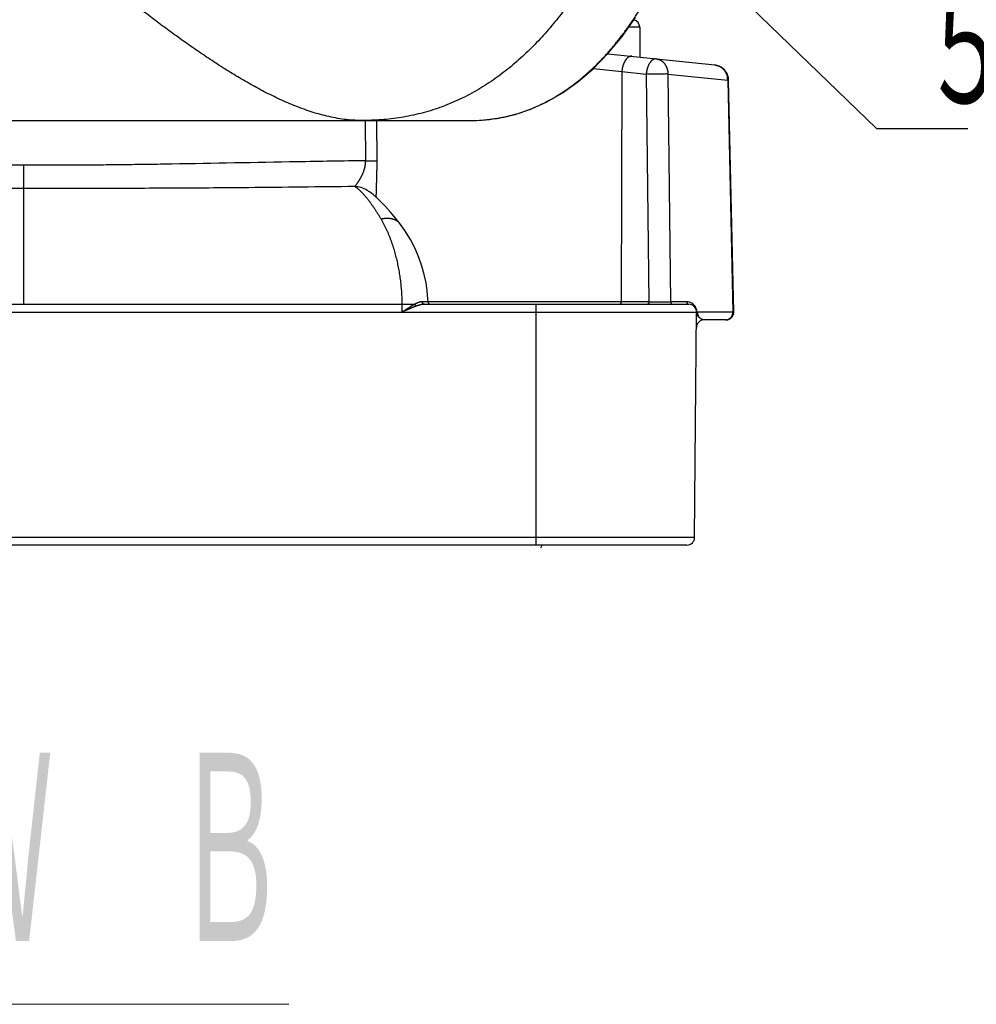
# Model space of a CAD drawing. Header units: millimetres. Extents: x 0 to 1300, y 0 to 891.
# Tile 12 of 146: x 474 to 519, y 204 to 250. Entities that reach past the tile are written whole.
import ezdxf

# ---------------------------------------------------------------- set-up
doc = ezdxf.new("R2010")
doc.units = ezdxf.units.MM
doc.header["$LTSCALE"] = 0.545669
doc.layers.add('NoLayerName_001', color=7, linetype='Continuous')
doc.layers.add('NoLayerName_008', color=7, linetype='Continuous')
doc.styles.get("Standard").update_dxf_attribs({"font": 'txt', "bigfont": 'extfont2'})
doc.dimstyles.get("Standard").update_dxf_attribs({"dimtxt": 2.5, "dimasz": 2.5, "dimexe": 1, "dimexo": 1, "dimtad": 1, "dimdec": 3, "dimzin": 0, "dimdsep": 46, "dimtxsty": 'Standard', "dimcen": 2.5, "dimadec": 3, "dimazin": 0, "dimtfac": 0.75, "dimtdec": 3, "dimtmove": 0, "dimatfit": 3, "dimfxl": 1, "dimarcsym": 0})

msp = doc.modelspace()

# ---------------------------------------------------------------- linework, layer by layer
at = {"layer": 'NoLayerName_001', "color": 8, "linetype": 'Continuous', "lineweight": 25}
for p, q in [((503.49750054, 249.74342063), (502.97953643, 249.74342062)), ((501.32247824, 247.80519731), (502.65435973, 247.65165306)), ((502.65435973, 247.65165306), (502.62400925, 236.80758799)), ((502.65435973, 247.65165306), (503.80467952, 247.53074958)), ((503.80467952, 247.53074958), (503.93393289, 236.80758799)), ((504.82323949, 247.53963557), (504.95196326, 236.80609758)), ((504.82323949, 247.53963557), (507.64254125, 247.24951465)), ((507.64254125, 247.24951465), (507.89094428, 236.3138431)), ((490.58286457, 243.45166336), (490.57448081, 245.34822655)), ((491.11947705, 243.44740485), (491.11083896, 245.34822655)), ((474.45483033, 243.2409486), (474.45833514, 242.14631695)), ((474.45833514, 242.14631654), (474.45833514, 236.68622678)), ((456.6116864, 236.68622678), (492.30498389, 236.68622678)), ((492.30498389, 236.68622677), (492.89674297, 236.68868678)), ((492.3072514, 236.32022679), (492.30498389, 236.68622678)), ((503.93393289, 236.80758799), (493.52304414, 236.80758799)), ((498.61310216, 225.34022708), (498.61310216, 236.68622678)), ((505.70531494, 236.80609758), (504.95196326, 236.80609758)), ((506.08567947, 225.70303316), (442.83099082, 225.70303316))]:
    msp.add_line(p, q, dxfattribs=at)
at = {"layer": 'NoLayerName_001', "color": 7, "linetype": 'Continuous', "lineweight": 25}
for p, q in [((503.49750054, 249.74342063), (503.50979106, 248.33506701)), ((501.99380424, 248.49440364), (507.03360402, 247.96469934)), ((507.93601908, 236.3119976), (507.68891907, 247.25333893)), ((453.44915613, 245.34822655), (495.46751417, 245.34822655)), ((490.65727754, 242.05410839), (490.65894833, 242.05304808)), ((492.19316038, 240.49119752), (492.193691, 240.49050919)), ((493.3369787, 236.68622678), (505.81233432, 236.68622678)), ((442.73833598, 236.32022679), (506.17833431, 236.32022679)), ((506.08567947, 225.70303316), (506.17886483, 236.38101788)), ((506.19166835, 236.3202201), (506.21608185, 236.31703689)), ((507.89094428, 236.3138431), (506.21608185, 236.31703689)), ((507.56954338, 235.9542268), (506.53796017, 235.9542268)), ((505.71969341, 225.34022708), (443.19697688, 225.34022708))]:
    msp.add_line(p, q, dxfattribs=at)
for points in [[(495.46756285, 245.34823226), (496.0156637, 245.36573632), (496.84890594, 245.46296429), (497.63393919, 245.63930752), (498.39006517, 245.89428666), (499.12766712, 246.22959471), (499.85384544, 246.64839795), (500.58281336, 247.16628007), (501.29986189, 247.78259934), (502.00048349, 248.50125481), (502.67069745, 249.30960438), (503.30231831, 250.19682199)], [(492.193691, 240.49050919), (492.00096627, 240.73427003), (491.74859155, 241.03526204), (491.51575385, 241.29464883), (491.30262009, 241.51528842), (491.10889421, 241.69995938), (490.93119788, 241.85382858), (490.76261041, 241.98297272), (490.65723677, 242.05404414)], [(493.52306531, 236.80488483), (493.51856616, 236.92251526), (493.48549398, 237.31635265), (493.42717527, 237.70167077), (493.34312734, 238.08965333), (493.23141862, 238.48540027), (493.08848954, 238.89169202), (492.90843642, 239.3126436), (492.68923279, 239.73904988), (492.42772488, 240.16502323), (492.19314426, 240.49118507)]]:
    msp.add_lwpolyline(points, dxfattribs=at)
for centre, radius, start, end in [((503.13151449, 249.74022644), 0.36599999, 0.500043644, 74.72131139), ((506.95709897, 247.23672516), 0.73197952, 17.540874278, 83.999147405), ((506.95474099, 247.23636775), 0.73433859, 1.342092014, 17.512015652), ((493.64499624, 236.80822678), 0.12199784, 181.568949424, 269.999945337), ((505.81233432, 236.32022679), 0.36599999, 0, 90), ((507.56972922, 236.32022679), 0.36599999, 270, 358.709500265), ((506.53796017, 235.58822681), 0.36599999, 89.999996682, 179.5), ((505.71969341, 225.70622707), 0.36599999, 270, 359.5)]:
    msp.add_arc(centre, radius, start, end, dxfattribs=at)
at = {"layer": 'NoLayerName_001', "color": 8, "linetype": 'Continuous', "lineweight": 25}
for centre, radius, start, end in [((506.78442422, 247.23532446), 0.85823462, 0.945234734, 9.822582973), ((495.53519532, 253.02491911), 7.67312669, 279.160038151, 280.671239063), ((495.55400266, 252.92441403), 7.57087713, 280.672213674, 285.094086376), ((495.56353668, 252.88860245), 7.53381837, 285.095002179, 288.138249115), ((495.57266754, 252.85962658), 7.50343984, 288.140871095, 289.488748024), ((495.46912729, 253.75282435), 8.40459226, 269.98900338, 273.217129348), ((495.48150282, 253.50294487), 8.15441223, 273.228843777, 274.132908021), ((495.50012701, 253.26355196), 7.91429971, 274.123332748, 279.135659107), ((490.02989898, 241.06193568), 1.17389039, 57.693687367, 88.319373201), ((504.74981307, 446.31952837), 209.51352915, 269.7768885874, 270.0552702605), ((505.70533268, 236.32144647), 0.48465111, 73.972986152, 90.002097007), ((505.70480558, 236.31998594), 0.48620042, 44.412872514, 73.960804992), ((505.70393684, 236.31902169), 0.48749578, 30.56644241, 44.422370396), ((505.70266256, 236.31821834), 0.48900153, 19.580951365, 30.571562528), ((505.70139313, 236.31795771), 0.49028492, 11.772287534, 19.559929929), ((505.69983954, 236.31781643), 0.49183469, 0.280013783, 11.751474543), ((506.61792361, 236.31059198), 0.39978426, 179.53349857, 201.127359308), ((507.54688463, 236.27803161), 0.32380499, 270.059913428, 281.870218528), ((507.52548491, 236.30935507), 0.362615, 316.375640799, 327.324495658), ((497.4210771, 226.06478186), 1.64893791, 328.685137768, 333.882388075)]:
    msp.add_arc(centre, radius, start, end, dxfattribs=at)
for points, knots in [([(490.38080943, 245.34822655), (490.24443723, 245.35298047), (489.97111418, 245.3558594), (489.56300819, 245.40006148), (489.15748088, 245.46447294), (488.75583635, 245.5507814), (488.35883874, 245.65499089), (487.96692547, 245.77552503), (487.58009457, 245.91067283), (487.19815792, 246.05882985), (486.82091526, 246.21839001), (486.44805877, 246.38778891), (486.07945776, 246.5661574), (485.71490804, 246.75267478), (485.35418096, 246.94652332), (484.99705254, 247.1468993), (484.64323965, 247.35297887), (484.29255625, 247.5642309), (483.94483332, 247.78025496), (483.59986831, 248.00063506), (483.25746271, 248.22496264), (482.91741397, 248.45282827), (482.57950879, 248.68383492), (482.24362376, 248.91774825), (481.90962308, 249.15433831), (481.57736911, 249.39337738), (481.24672431, 249.63463778), (480.91754939, 249.87789189), (480.58970208, 250.12291929), (480.26308997, 250.36957884), (479.93761416, 250.61772993), (479.61317544, 250.86723343), (479.28967427, 251.1179497), (478.96701182, 251.36974051), (478.6450841, 251.62246447), (478.32382221, 251.87602949), (478.00316092, 252.1303518), (477.57632358, 252.47034626), (477.04393943, 252.89680429), (476.08768211, 253.66696992), (475.34542221, 254.26784413), (474.81485456, 254.69656674)], [0, 0, 0, 0, 0.4093651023, 0.8193668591, 1.230022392, 1.6408804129, 2.0512103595, 2.461016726, 2.8706359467, 3.2802305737, 3.6898034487, 4.0992731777, 4.5087034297, 4.9181624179, 5.3276630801, 5.7371683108, 6.1466062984, 6.555976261, 6.9653191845, 7.3746582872, 7.7839996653, 8.1933338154, 8.6026464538, 9.0119474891, 9.4212478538, 9.8305521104, 10.2398589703, 10.6491618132, 11.0584535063, 11.4677380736, 11.8770201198, 12.2863018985, 12.6955835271, 13.1048632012, 13.5141382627, 13.9234100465, 14.3326810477, 14.7419530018, 15.5605031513, 16.3790627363, 18.4254610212, 18.4254610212, 18.4254610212, 18.4254610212]), ([(498.07597814, 245.78608111), (498.15470862, 245.81540938), (498.31294639, 245.87222072), (498.54609125, 245.96868466), (498.77661918, 246.07156091), (499.00390604, 246.18179884), (499.2278992, 246.29878786), (499.44839248, 246.42233628), (499.66522255, 246.55213928), (499.87823389, 246.68794247), (500.08733357, 246.82949024), (500.29249717, 246.97652698), (500.49372253, 247.12881855), (500.6910096, 247.28613029), (500.88435808, 247.44822799), (501.07376766, 247.61487743), (501.25924079, 247.78584663), (501.4407937, 247.96091912), (501.61847069, 248.13988679), (501.7923343, 248.32255589), (501.96245072, 248.50873668), (502.1288861, 248.69823947), (502.29170693, 248.89087435), (502.4509784, 249.08645271), (502.60677562, 249.28478779), (502.75915996, 249.4857247), (502.90817595, 249.68914165), (503.0538678, 249.89492625), (503.19632205, 250.1029408), (503.33546283, 250.31314788), (503.47182166, 250.5251348), (503.55972776, 250.66832328), (503.60405018, 250.73967565)], [0, 0, 0, 0, 0.252047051, 0.5042883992, 0.7567136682, 1.0092940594, 1.2619836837, 1.5147208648, 1.7674294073, 2.0200226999, 2.2724795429, 2.5248495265, 2.7771714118, 3.0294693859, 3.2817536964, 3.5340212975, 3.7862564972, 4.0384420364, 4.2906010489, 4.5427611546, 4.794938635, 5.0471389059, 5.2993569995, 5.5515780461, 5.80377843, 6.0559475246, 6.308093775, 6.5602215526, 6.8123298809, 7.0644126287, 7.3164587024, 7.5684522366, 7.5684522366, 7.5684522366, 7.5684522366]), ([(503.12214407, 248.37581035), (503.11433783, 248.3761697), (503.09870143, 248.37753831), (503.07517058, 248.3756903), (503.05192747, 248.37174679), (503.02921396, 248.36541762), (503.00722757, 248.35702359), (502.98605205, 248.34679483), (502.96573918, 248.33497345), (502.94631343, 248.3217736), (502.92778094, 248.30736746), (502.91011677, 248.29191029), (502.89328838, 248.27554952), (502.87725002, 248.25842713), (502.86196977, 248.24064127), (502.84742005, 248.22226144), (502.83356271, 248.20335468), (502.82036144, 248.18398558), (502.80777244, 248.16421638), (502.79577731, 248.1440826), (502.78436298, 248.12360889), (502.77351268, 248.10281915), (502.7632103, 248.0817369), (502.75343952, 248.06038575), (502.74418413, 248.03878926), (502.73542787, 248.016971), (502.72715455, 247.99495451), (502.71934782, 247.9727634), (502.71199189, 247.95042101), (502.70506833, 247.9279495), (502.69856747, 247.90536412), (502.69248884, 247.88267373), (502.68682921, 247.8598861), (502.681586, 247.8370087), (502.67675609, 247.81404909), (502.67233792, 247.79101465), (502.6683242, 247.76791345), (502.66472896, 247.74475101), (502.66148678, 247.72154224), (502.65971436, 247.70602317), (502.6587797, 247.69827088)], [0, 0, 0, 0, 0.02344353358, 0.04698202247, 0.07056272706, 0.0940979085, 0.1175873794, 0.14107770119, 0.16456887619, 0.18803188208, 0.21148361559, 0.23494482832, 0.25841286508, 0.28186678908, 0.30530374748, 0.3287375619, 0.35217435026, 0.37561252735, 0.39904523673, 0.42247536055, 0.4459108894, 0.46935764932, 0.49281933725, 0.51629762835, 0.53979228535, 0.56330126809, 0.58682084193, 0.61034568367, 0.63386898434, 0.65738276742, 0.68088330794, 0.7043720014, 0.72785025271, 0.75131922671, 0.77477985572, 0.79823284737, 0.82167869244, 0.84511767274, 0.86854986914, 0.8919751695, 0.8919751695, 0.8919751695, 0.8919751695]), ([(504.27246387, 248.25490686), (504.26465684, 248.25527025), (504.24901958, 248.25664284), (504.22548596, 248.25482557), (504.20223891, 248.2509078), (504.17952551, 248.24458428), (504.15754574, 248.23617507), (504.13637913, 248.22592409), (504.11607374, 248.21408308), (504.09664823, 248.20087702), (504.07811082, 248.18647458), (504.06044014, 248.17102569), (504.04360642, 248.15467304), (504.02756786, 248.13755336), (504.01229276, 248.11976418), (503.997751, 248.10137732), (503.98390273, 248.08246168), (503.97070988, 248.06308383), (503.95812649, 248.04330794), (503.94613406, 248.02316984), (503.9347201, 248.0026938), (503.9238682, 247.98190349), (503.9135626, 247.96082208), (503.90378739, 247.93947288), (503.89452672, 247.91787914), (503.88576471, 247.89606412), (503.87748555, 247.87405107), (503.86967327, 247.85186327), (503.86231245, 247.82952378), (503.85538509, 247.80705444), (503.84888167, 247.78447042), (503.8428015, 247.76178066), (503.83714119, 247.73899303), (503.83189803, 247.7161151), (503.82706874, 247.69315456), (503.82265159, 247.67011889), (503.81863916, 247.64701626), (503.8150453, 247.62385231), (503.8118045, 247.60064206), (503.81003276, 247.58512206), (503.80909848, 247.57736931)], [0, 0, 0, 0, 0.02344644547, 0.04698714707, 0.07056623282, 0.09409770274, 0.11758529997, 0.14107757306, 0.16457349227, 0.18804081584, 0.21149436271, 0.23495474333, 0.25842025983, 0.28187177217, 0.30530775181, 0.32874218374, 0.35218094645, 0.37562190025, 0.39905742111, 0.42248996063, 0.44592737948, 0.46937542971, 0.49283778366, 0.51631613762, 0.53981031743, 0.56331838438, 0.58683674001, 0.61036022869, 0.63388223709, 0.65739500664, 0.68089494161, 0.70438343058, 0.72786185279, 0.7513313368, 0.77479276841, 0.79824679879, 0.82169385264, 0.84513413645, 0.86856764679, 0.89199417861, 0.89199417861, 0.89199417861, 0.89199417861]), ([(504.27246387, 248.25490686), (504.28331479, 248.25341761), (504.30512657, 248.25093005), (504.337423, 248.24421275), (504.36937383, 248.2357831), (504.40080735, 248.22537615), (504.43160442, 248.21314216), (504.46163159, 248.19911954), (504.49076262, 248.18337469), (504.51888169, 248.16595718), (504.54592984, 248.14697457), (504.57186738, 248.12652473), (504.59665735, 248.10470367), (504.62026287, 248.0816072), (504.64264689, 248.05733094), (504.66377329, 248.03197001), (504.68360947, 248.00561111), (504.70213844, 247.97833659), (504.71935558, 247.95022162), (504.73525821, 247.92133707), (504.74984386, 247.89175386), (504.76310996, 247.86154283), (504.77505394, 247.83077479), (504.78567336, 247.79951985), (504.79496658, 247.7678453), (504.80293929, 247.73581697), (504.80959962, 247.70349758), (504.81495089, 247.67094932), (504.8190148, 247.63823437), (504.82174443, 247.60541488), (504.82334836, 247.57255295), (504.82317166, 247.55063808), (504.82323879, 247.53969202)], [0, 0, 0, 0, 0.0328579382, 0.06581476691, 0.09885396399, 0.13195246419, 0.16508258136, 0.19821387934, 0.23131501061, 0.26436628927, 0.29738669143, 0.33039603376, 0.36340516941, 0.39641692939, 0.42942708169, 0.46242528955, 0.49539868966, 0.52835419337, 0.56130675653, 0.5942663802, 0.62723842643, 0.66022407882, 0.69322080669, 0.72622282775, 0.75922356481, 0.79222108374, 0.82521232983, 0.85819174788, 0.89115163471, 0.92408248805, 0.95697335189, 0.98981215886, 0.98981215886, 0.98981215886, 0.98981215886]), ([(507.03362288, 247.96469736), (507.0434577, 247.96342862), (507.06319443, 247.96122549), (507.09253486, 247.95589369), (507.12166832, 247.94937302), (507.15049456, 247.94146478), (507.17894726, 247.93224977), (507.20695077, 247.92173339), (507.23443293, 247.9099422), (507.26132236, 247.89689077), (507.28756642, 247.88261937), (507.31312645, 247.86717681), (507.33796507, 247.85060779), (507.36204527, 247.8329577), (507.38532995, 247.8142717), (507.40778206, 247.794595), (507.42936493, 247.77397201), (507.45004399, 247.75244638), (507.46978898, 247.73006262), (507.48857053, 247.70686376), (507.50635942, 247.68289278), (507.52312648, 247.65819268), (507.53884223, 247.6328063), (507.55347819, 247.60677697), (507.56700179, 247.58014683), (507.57940409, 247.55297175), (507.59068702, 247.52531167), (507.60084582, 247.49722459), (507.60989246, 247.46877179), (507.61777863, 247.44000322), (507.62467992, 247.4110108), (507.62818881, 247.39147137), (507.63007775, 247.38173747)], [0, 0, 0, 0, 0.029748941, 0.05955530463, 0.08940709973, 0.11929111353, 0.14919349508, 0.17910033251, 0.20899822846, 0.23887609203, 0.2687364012, 0.29858728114, 0.32843421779, 0.35828027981, 0.38812646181, 0.41797202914, 0.44781488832, 0.47765425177, 0.5074925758, 0.53733181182, 0.56717322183, 0.59701765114, 0.62686580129, 0.65671850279, 0.68657690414, 0.7164409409, 0.74630744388, 0.77617047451, 0.80602167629, 0.83585061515, 0.86564511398, 0.89539158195, 0.89539158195, 0.89539158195, 0.89539158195]), ([(502.6587797, 247.69827088), (502.65797735, 247.69050619), (502.65624175, 247.67499178), (502.6550307, 247.65942764), (502.65435973, 247.65165306)], [0, 0, 0, 0, 0.023418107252, 0.046828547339, 0.046828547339, 0.046828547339, 0.046828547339]), ([(503.80909848, 247.57736931), (503.80829638, 247.56960424), (503.80656148, 247.55408916), (503.80535041, 247.53852442), (503.80467953, 247.53074958)], [0, 0, 0, 0, 0.023419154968, 0.046830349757, 0.046830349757, 0.046830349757, 0.046830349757]), ([(504.82323879, 247.53969202), (504.81645041, 247.53986356), (504.8028748, 247.54027595), (504.78250185, 247.54047875), (504.72138226, 247.54058767), (504.6330994, 247.53992244), (504.54481621, 247.54012791), (504.49048926, 247.53993973), (504.45653533, 247.53972634), (504.36146674, 247.53885502), (504.25282104, 247.53741099), (504.1509597, 247.53666791), (504.11021662, 247.53621524), (504.0898462, 247.53595004), (504.06947678, 247.53563364), (504.04910847, 247.53526078), (504.02195155, 247.53470138), (503.97442616, 247.53359748), (503.92690431, 247.53230413), (503.88616565, 247.53137749), (503.86579493, 247.53099949), (503.84542349, 247.53074534), (503.8250512, 247.53061756), (503.81147011, 247.53072132), (503.80467953, 247.53074958)], [0, 0, 0, 0, 0.0203716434, 0.0407441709, 0.0611188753, 0.2037311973, 0.3055946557, 0.3259674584, 0.36671286, 0.4074582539, 0.6111850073, 0.6926770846, 0.7130495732, 0.7334217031, 0.7537934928, 0.7741651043, 0.7945368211, 0.8352814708, 0.9167794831, 0.9371547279, 0.957528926, 0.9779017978, 0.9982736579, 1.0186455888, 1.0186455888, 1.0186455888, 1.0186455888]), ([(507.68892258, 247.25347848), (507.68851981, 247.25325232), (507.68776862, 247.25272818), (507.68647375, 247.25243395), (507.68525085, 247.25207869), (507.68400194, 247.25180871), (507.68270903, 247.25156263), (507.68137779, 247.25134766), (507.68002163, 247.25115582), (507.67865219, 247.25098344), (507.67728104, 247.25082565), (507.67591627, 247.25067728), (507.67456108, 247.25053828), (507.67321496, 247.25040861), (507.67187651, 247.25028801), (507.67054433, 247.25017624), (507.66921703, 247.25007306), (507.66789322, 247.24997823), (507.6665715, 247.24989151), (507.66525047, 247.24981267), (507.66392873, 247.24974146), (507.66260501, 247.24967766), (507.6612785, 247.24962103), (507.659949, 247.24957139), (507.65861676, 247.24952854), (507.65728213, 247.24949232), (507.65594546, 247.24946256), (507.6546071, 247.24943908), (507.65326738, 247.2494217), (507.65192666, 247.24941026), (507.65058528, 247.24940458), (507.64924359, 247.24940448), (507.64790194, 247.24940981), (507.64656066, 247.24942033), (507.64522012, 247.24943608), (507.64388064, 247.24945614), (507.6429881, 247.24947411), (507.64254205, 247.24948251)], [0, 0, 0, 0, 0.001385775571, 0.002706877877, 0.003937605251, 0.00521540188, 0.006535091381, 0.007886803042, 0.009260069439, 0.010643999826, 0.012027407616, 0.013400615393, 0.01476241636, 0.016114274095, 0.017457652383, 0.018794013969, 0.020124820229, 0.021451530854, 0.022775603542, 0.024098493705, 0.025421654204, 0.026746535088, 0.028074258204, 0.029404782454, 0.0307378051, 0.03207302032, 0.033410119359, 0.034748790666, 0.036088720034, 0.037429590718, 0.038771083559, 0.040112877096, 0.041454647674, 0.042796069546, 0.044136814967, 0.045476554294, 0.046814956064, 0.046814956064, 0.046814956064, 0.046814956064]), ([(474.45702257, 243.24094887), (474.27785758, 243.24050428), (473.91952748, 243.23938044), (473.20286198, 243.23901011), (472.30702831, 243.24072312), (471.23204127, 243.24654729), (470.15708143, 243.25591083), (469.08216044, 243.26871114), (467.82813117, 243.28688158), (464.96189876, 243.33574788), (461.91672102, 243.39849051), (459.22955263, 243.43970274), (458.51295462, 243.44923477), (458.33380581, 243.45166334)], [0, 0, 0, 0, 0.537496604, 1.0749949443, 2.1499950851, 3.2249973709, 4.2999970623, 5.374991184, 6.4499843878, 8.0624763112, 13.974930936, 15.5874193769, 16.1249151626, 16.1249151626, 16.1249151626, 16.1249151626]), ([(490.58286457, 243.45166336), (490.04533689, 243.44392292), (488.97026737, 243.42934001), (485.92439172, 243.37784463), (483.05788772, 243.31807205), (480.37029302, 243.27617153), (479.29521696, 243.26190383), (478.22010061, 243.25076446), (477.14495043, 243.24317226), (476.24897436, 243.23983725), (475.53219127, 243.23909151), (474.9946051, 243.23936717), (474.63621671, 243.24050079), (474.45702257, 243.24094887)], [0, 0, 0, 0, 1.6127502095, 3.2255020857, 9.138921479, 10.2140903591, 11.2892584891, 12.3644302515, 13.4396070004, 14.514783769, 15.0523710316, 15.5899568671, 16.1275409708, 16.1275409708, 16.1275409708, 16.1275409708]), ([(490.54954563, 243.15700847), (490.5513914, 243.16581886), (490.55520107, 243.18341855), (490.56021103, 243.20996546), (490.56479174, 243.23659422), (490.56886146, 243.26330948), (490.57243366, 243.29009529), (490.57549676, 243.31694111), (490.57804397, 243.343835), (490.58007448, 243.3707653), (490.58155871, 243.39772059), (490.58257615, 243.42468817), (490.58272478, 243.44267398), (490.58286524, 243.45166336)], [0, 0, 0, 0, 0.0270049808, 0.05401881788, 0.0810387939, 0.10806153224, 0.13508391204, 0.16210308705, 0.18911650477, 0.21612192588, 0.243117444, 0.27010150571, 0.29707293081, 0.29707293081, 0.29707293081, 0.29707293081]), ([(490.58286457, 243.45166336), (490.63056623, 243.45159135), (490.72000832, 243.45149988), (490.82733856, 243.45119411), (490.89889138, 243.45082743), (490.94062773, 243.45051226), (490.99428921, 243.44996409), (491.04199046, 243.44938298), (491.08372871, 243.44880863), (491.1016162, 243.44839853), (491.11352235, 243.44770069), (491.11947705, 243.44740485)], [0, 0, 0, 0, 0.14310514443, 0.26832641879, 0.32199166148, 0.35776630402, 0.39353883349, 0.48298470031, 0.5008785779, 0.51876811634, 0.53665423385, 0.53665423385, 0.53665423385, 0.53665423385]), ([(491.08387609, 241.72065023), (491.08399257, 241.74367852), (491.08409599, 241.78973637), (491.08502843, 241.85881822), (491.08631778, 241.92789509), (491.08796796, 241.99696592), (491.09050658, 242.08905034), (491.0962489, 242.27319416), (491.10348145, 242.48033221), (491.10884063, 242.66449058), (491.11126557, 242.7565816), (491.11294045, 242.82565427), (491.11446007, 242.89473033), (491.11581168, 242.96380933), (491.11698282, 243.03289079), (491.1179612, 243.10197425), (491.11873355, 243.17105924), (491.11929036, 243.2401453), (491.11960803, 243.30923193), (491.11971565, 243.37831878), (491.1195356, 243.42437616), (491.11947705, 243.44740485)], [0, 0, 0, 0, 0.0690857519, 0.1381724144, 0.2072612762, 0.2763520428, 0.3454431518, 0.4836191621, 0.8290509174, 0.9672337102, 1.0363265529, 1.1054196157, 1.1745124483, 1.2436046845, 1.312696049, 1.3817863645, 1.4508755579, 1.5199636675, 1.5890508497, 1.6581373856, 1.727223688, 1.727223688, 1.727223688, 1.727223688]), ([(490.06432715, 242.2353211), (490.07075218, 242.24159538), (490.0840749, 242.25373233), (490.10135063, 242.27454263), (490.11836704, 242.29550537), (490.13505701, 242.31671558), (490.15144501, 242.33811626), (490.16754548, 242.35972503), (490.1833762, 242.38153894), (490.19895328, 242.40354814), (490.21428901, 242.42573641), (490.22939447, 242.44808701), (490.24428272, 242.47058278), (490.25896175, 242.49321251), (490.27342388, 242.51597769), (490.28766474, 242.5388792), (490.30167932, 242.56191847), (490.31546274, 242.58509684), (490.32901013, 242.60841516), (490.34231503, 242.63187436), (490.35536946, 242.65547533), (490.36816547, 242.67921849), (490.38069505, 242.7031043), (490.39295023, 242.72713319), (490.40492295, 242.75130557), (490.41660511, 242.77562129), (490.42798664, 242.8000804), (490.43905673, 242.82468254), (490.4498046, 242.84942712), (490.46021944, 242.87431357), (490.47029045, 242.89934129), (490.48000681, 242.92450971), (490.48935764, 242.94981806), (490.49833182, 242.97526472), (490.50691783, 243.00084707), (490.51510429, 243.02656161), (490.522878, 243.0524051), (490.53023246, 243.07837276), (490.53713611, 243.1044655), (490.54365094, 243.13066311), (490.54754298, 243.14823493), (490.54954563, 243.15700847)], [0, 0, 0, 0, 0.0269411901, 0.053967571, 0.0809985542, 0.1079759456, 0.1349228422, 0.161863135, 0.1888152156, 0.2157797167, 0.2427529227, 0.2697304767, 0.2967074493, 0.3236805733, 0.3506503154, 0.3776176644, 0.4045837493, 0.4315498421, 0.4585173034, 0.4854864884, 0.5124568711, 0.5394281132, 0.5664001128, 0.5933730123, 0.6203472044, 0.6473231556, 0.6743002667, 0.701277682, 0.7282549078, 0.7552318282, 0.782208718, 0.809186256, 0.8361655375, 0.8631474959, 0.890131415, 0.9171165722, 0.9441027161, 0.9710900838, 0.9980794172, 1.02507198, 1.0520695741, 1.0520695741, 1.0520695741, 1.0520695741]), ([(474.45833514, 242.14631695), (473.41790821, 242.14619449), (471.75322406, 242.14452112), (469.46428751, 242.14872088), (467.5915317, 242.15531257), (465.71879792, 242.16635969), (462.80570459, 242.19022303), (460.51693043, 242.21763877), (458.8523451, 242.23528566)], [0, 0, 0, 0, 3.1212808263, 4.9940503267, 6.8668161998, 8.7395795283, 10.6123440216, 15.6063806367, 15.6063806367, 15.6063806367, 15.6063806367]), ([(490.0643254, 242.23528577), (488.39974004, 242.21763878), (486.11096584, 242.19022437), (483.19787249, 242.16635759), (481.32513868, 242.15531262), (479.24429848, 242.14797747), (476.95535989, 242.14447793), (475.29067649, 242.14604669), (474.45833514, 242.14631684)], [0, 0, 0, 0, 4.9940366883, 6.866801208, 8.7395645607, 10.6123304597, 13.109356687, 15.6063808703, 15.6063808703, 15.6063808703, 15.6063808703]), ([(490.46786531, 241.88866359), (490.46180808, 241.8951687), (490.44973006, 241.90821385), (490.43139123, 241.92757523), (490.41290764, 241.94680019), (490.39424752, 241.96585592), (490.3754085, 241.98473688), (490.35638032, 242.00343024), (490.33715484, 242.02192511), (490.31772334, 242.04021008), (490.29807723, 242.05827385), (490.27820806, 242.07610528), (490.25810673, 242.09369229), (490.23776911, 242.11102439), (490.21718125, 242.12807187), (490.19632008, 242.14478522), (490.17516791, 242.16111706), (490.15370488, 242.1770165), (490.13191691, 242.19244235), (490.1097689, 242.2073179), (490.08730397, 242.22169865), (490.07195159, 242.23066317), (490.0643232, 242.23522274)], [0, 0, 0, 0, 0.02666566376, 0.05333324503, 0.08000219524, 0.10667231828, 0.13334379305, 0.16001719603, 0.18669352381, 0.21337421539, 0.2400611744, 0.26675679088, 0.29346396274, 0.32018575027, 0.3469178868, 0.37364997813, 0.40037368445, 0.42708335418, 0.45377632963, 0.48045325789, 0.50711840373, 0.53377995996, 0.53377995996, 0.53377995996, 0.53377995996]), ([(491.30795754, 240.70887897), (491.29558248, 240.72964034), (491.27092703, 240.77122074), (491.23337268, 240.83325086), (491.1954553, 240.89506191), (491.15709862, 240.95660434), (491.11830279, 241.01787405), (491.07904749, 241.07885477), (491.03931786, 241.13953348), (490.99909764, 241.19989632), (490.9583708, 241.25992955), (490.91712166, 241.31961973), (490.87533322, 241.3789518), (490.83299707, 241.43791173), (490.7900633, 241.49644831), (490.74647241, 241.55449536), (490.70217044, 241.61198837), (490.65709859, 241.66885856), (490.61121298, 241.72505071), (490.56441487, 241.78045958), (490.51680989, 241.83516635), (490.48409839, 241.87075855), (490.46786531, 241.88866359)], [0, 0, 0, 0, 0.0725092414, 0.1450210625, 0.2175350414, 0.2900511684, 0.3625698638, 0.4350919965, 0.5076189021, 0.5801524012, 0.652694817, 0.7252489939, 0.7978183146, 0.870405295, 0.9430015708, 1.015595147, 1.088176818, 1.1607405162, 1.2332836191, 1.3058072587, 1.3783166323, 1.4508213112, 1.4508213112, 1.4508213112, 1.4508213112]), ([(492.30502858, 236.68622697), (492.30446712, 236.73274494), (492.30386779, 236.82579985), (492.29982572, 236.96534453), (492.29392275, 237.10484407), (492.28583408, 237.24425928), (492.27566566, 237.38355506), (492.26340794, 237.52269521), (492.24908256, 237.66164385), (492.23270184, 237.80036492), (492.21428411, 237.93882389), (492.19382886, 238.07698614), (492.17131443, 238.2148157), (492.1467233, 238.35227809), (492.12003683, 238.48933871), (492.09123656, 238.62596298), (492.0603044, 238.76211644), (492.02722065, 238.89776407), (491.99197237, 239.03287003), (491.95451917, 239.16738675), (491.91479334, 239.30125342), (491.87273391, 239.43440809), (491.82827822, 239.56678824), (491.78136442, 239.69833161), (491.73192917, 239.82897522), (491.67991756, 239.95865009), (491.62526138, 240.08726058), (491.56783578, 240.21466053), (491.50757669, 240.34072078), (491.44424351, 240.46520893), (491.37824741, 240.58827055), (491.33112318, 240.66852851), (491.30795691, 240.70887142)], [0, 0, 0, 0, 0.1395640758, 0.2791591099, 0.41878142, 0.5584266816, 0.6980899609, 0.8377657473, 0.9774479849, 1.1171301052, 1.2568051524, 1.3964685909, 1.5361195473, 1.6757583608, 1.8153864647, 1.9550064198, 2.0946219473, 2.234237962, 2.3738602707, 2.5134887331, 2.6531189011, 2.7927499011, 2.932384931, 3.0720314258, 3.211701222, 3.3514102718, 3.4911540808, 3.630897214, 3.7706109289, 3.9102771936, 4.0498894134, 4.1894531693, 4.1894531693, 4.1894531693, 4.1894531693]), ([(491.30795754, 240.70887897), (491.31835325, 240.71134666), (491.33911116, 240.71646362), (491.37050592, 240.72306239), (491.40204947, 240.72898763), (491.43374882, 240.73409721), (491.46557588, 240.73839428), (491.497512, 240.74184299), (491.52953596, 240.74441802), (491.56162711, 240.74609091), (491.59376138, 240.74683511), (491.62590891, 240.74661842), (491.65803353, 240.7454027), (491.69009589, 240.74315081), (491.72205651, 240.73982525), (491.75387587, 240.7353886), (491.78551447, 240.72980336), (491.81693181, 240.72303218), (491.84807866, 240.71504027), (491.87889342, 240.70579755), (491.90930234, 240.69527577), (491.93922753, 240.68344763), (491.96859107, 240.67028587), (491.99731466, 240.65576274), (492.02532016, 240.63985258), (492.05251341, 240.62253114), (492.07880776, 240.60382725), (492.10410665, 240.58378973), (492.12832484, 240.56248358), (492.15130098, 240.5399134), (492.17315899, 240.51631252), (492.18637469, 240.4994595), (492.1931426, 240.49118381)], [0, 0, 0, 0, 0.03205374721, 0.06413178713, 0.09622668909, 0.12833267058, 0.1604457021, 0.19256361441, 0.22468620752, 0.25681536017, 0.28895470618, 0.32110100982, 0.35324520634, 0.38538142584, 0.41750763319, 0.44962590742, 0.48174272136, 0.5138692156, 0.54601864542, 0.57818502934, 0.61035543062, 0.64252298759, 0.67468764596, 0.70685679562, 0.7390458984, 0.771275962, 0.80353910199, 0.83580697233, 0.86805359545, 0.90025690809, 0.93239995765, 0.96447213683, 0.96447213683, 0.96447213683, 0.96447213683]), ([(492.89674297, 236.68868678), (492.88653727, 236.68319679), (492.86607643, 236.67230815), (492.83568177, 236.65542706), (492.80544797, 236.63825742), (492.7753932, 236.62076807), (492.74549403, 236.60300557), (492.71573819, 236.58499564), (492.68611044, 236.56676957), (492.65659625, 236.54835722), (492.62718114, 236.52978853), (492.59784943, 236.51109429), (492.56858729, 236.49229963), (492.53938951, 236.47341334), (492.51024871, 236.45444577), (492.48115757, 236.4354069), (492.44242706, 236.40993917), (492.38443038, 236.37158798), (492.33620567, 236.33946949), (492.3072514, 236.32022679)], [0, 0, 0, 0, 0.03476588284, 0.06953142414, 0.10429943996, 0.13907163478, 0.17384869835, 0.20863040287, 0.24341570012, 0.27820281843, 0.31298935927, 0.34777240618, 0.38255011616, 0.41732330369, 0.45209299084, 0.48686009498, 0.52162544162, 0.59115376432, 0.69544987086, 0.69544987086, 0.69544987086, 0.69544987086]), ([(493.24305761, 236.80371566), (493.23694832, 236.8035381), (493.22471912, 236.80342778), (493.20643363, 236.8017929), (493.18822158, 236.79938809), (493.17009835, 236.79613504), (493.15207515, 236.79216359), (493.13416429, 236.78754738), (493.11637786, 236.78237481), (493.09872801, 236.77673037), (493.08122577, 236.77069789), (493.06386945, 236.76436068), (493.04666109, 236.75774659), (493.02959308, 236.75087336), (493.01265378, 236.74375912), (492.99583173, 236.73642153), (492.97911538, 236.72887846), (492.96249336, 236.72114739), (492.94595361, 236.71324719), (492.92948676, 236.70519142), (492.9130733, 236.69701355), (492.90218225, 236.69145471), (492.89672861, 236.6886878)], [0, 0, 0, 0, 0.01833562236, 0.03666955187, 0.05503061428, 0.07343517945, 0.09188841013, 0.1103855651, 0.1289132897, 0.14745085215, 0.16597130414, 0.18444761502, 0.2028793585, 0.22127581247, 0.23964531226, 0.25799528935, 0.27633233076, 0.29466224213, 0.31299011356, 0.33132038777, 0.34965693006, 0.36800309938, 0.36800309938, 0.36800309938, 0.36800309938]), ([(492.89674018, 236.68868527), (492.89739285, 236.68697701), (492.89867134, 236.68355085), (492.90074867, 236.67847335), (492.90291713, 236.67343234), (492.90519167, 236.66843127), (492.90756534, 236.66346548), (492.91003534, 236.65853347), (492.91260281, 236.65363859), (492.91527085, 236.64878799), (492.91804139, 236.64398925), (492.92091659, 236.63925006), (492.92389854, 236.63457807), (492.92698934, 236.62998097), (492.93019111, 236.62546641), (492.93350598, 236.6210421), (492.93693596, 236.61671561), (492.94048356, 236.61249503), (492.94414944, 236.60838644), (492.94794116, 236.60440351), (492.95184061, 236.6005317), (492.95456411, 236.59808457), (492.95590983, 236.59684477)], [0, 0, 0, 0, 0.00548607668, 0.01096992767, 0.01645592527, 0.02194822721, 0.02745077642, 0.03296685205, 0.03849511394, 0.04403183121, 0.04957355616, 0.05511718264, 0.06065997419, 0.06619959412, 0.07173413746, 0.07726216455, 0.0827827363, 0.08829545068, 0.09380047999, 0.09929860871, 0.10479127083, 0.11028058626, 0.11028058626, 0.11028058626, 0.11028058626]), ([(493.3369787, 236.68622678), (493.33043815, 236.6860991), (493.31735145, 236.68602438), (493.29775015, 236.68482814), (493.27818593, 236.683056), (493.25866793, 236.68064438), (493.23920321, 236.67768286), (493.21979939, 236.67421987), (493.20046399, 236.67031469), (493.18120446, 236.66602397), (493.1620284, 236.66140372), (493.14293771, 236.65651347), (493.12393281, 236.65138543), (493.10501175, 236.64603178), (493.08616811, 236.64046804), (493.06739566, 236.63470855), (493.04868803, 236.62876802), (493.03003904, 236.62266074), (493.011442, 236.61640239), (492.99289206, 236.61000347), (492.97437746, 236.60349377), (492.96206922, 236.59905267), (492.95590983, 236.59684446)], [0, 0, 0, 0, 0.01962536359, 0.03925085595, 0.05889048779, 0.0785524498, 0.09823962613, 0.11795012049, 0.13767778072, 0.15741271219, 0.17714177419, 0.19684980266, 0.21653220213, 0.23619401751, 0.25584004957, 0.27547456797, 0.29510134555, 0.31472369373, 0.33434449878, 0.35396625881, 0.37359112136, 0.39322092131, 0.39322092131, 0.39322092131, 0.39322092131]), ([(493.52303189, 236.8048841), (493.52158955, 236.80481466), (493.51873835, 236.80469035), (493.51442499, 236.80442486), (493.51012146, 236.8045733), (493.50580275, 236.80442843), (493.50150922, 236.80436499), (493.49576719, 236.80432885), (493.48714923, 236.80427837), (493.47422545, 236.80417398), (493.43976729, 236.80403026), (493.36223081, 236.80380367), (493.29043783, 236.80377424), (493.24305485, 236.80371553)], [0, 0, 0, 0, 0.00433203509, 0.00856345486, 0.01295522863, 0.01723809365, 0.02152388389, 0.02583736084, 0.03446434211, 0.04737830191, 0.06460986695, 0.1378396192, 0.27998865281, 0.27998865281, 0.27998865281, 0.27998865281]), ([(493.24305761, 236.80371566), (493.24314205, 236.8018854), (493.24326385, 236.79821993), (493.2437301, 236.79273466), (493.24436679, 236.78726206), (493.24520509, 236.78181158), (493.24623738, 236.77639112), (493.24746647, 236.771009), (493.24889236, 236.76567342), (493.2505159, 236.76039268), (493.25233705, 236.75517552), (493.25435809, 236.75003245), (493.25658248, 236.74497567), (493.25901322, 236.74001767), (493.26165339, 236.73517101), (493.26450604, 236.73044825), (493.26757427, 236.72586194), (493.27086099, 236.72142493), (493.27436722, 236.71715209), (493.2780915, 236.71306147), (493.28203057, 236.70917449), (493.28618029, 236.7055136), (493.29053655, 236.70210129), (493.2950953, 236.69896024), (493.29985205, 236.69611281), (493.30479899, 236.69358539), (493.3099152, 236.69139638), (493.31517152, 236.68956309), (493.32053667, 236.68809952), (493.32597976, 236.6870434), (493.33146755, 236.68634332), (493.33514628, 236.68630092), (493.3369787, 236.68622703)], [0, 0, 0, 0, 0.00549661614, 0.01100014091, 0.01650927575, 0.02202284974, 0.02753985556, 0.0330594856, 0.03858116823, 0.04410460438, 0.04962966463, 0.0551548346, 0.06067808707, 0.06619828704, 0.07171530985, 0.07723013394, 0.08274493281, 0.08826316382, 0.0937887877, 0.09931971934, 0.10485170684, 0.11038245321, 0.11591192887, 0.12144265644, 0.12697998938, 0.1325315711, 0.13809548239, 0.14366131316, 0.1492196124, 0.15476283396, 0.16028606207, 0.16578777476, 0.16578777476, 0.16578777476, 0.16578777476]), ([(502.62400925, 236.80758799), (502.62397576, 236.8052293), (502.62395337, 236.80053777), (502.62365671, 236.793523), (502.62315339, 236.7865305), (502.62237982, 236.77949927), (502.62130448, 236.77236821), (502.61988749, 236.76507748), (502.61809956, 236.75759515), (502.61592775, 236.74994631), (502.61336363, 236.74221705), (502.61040643, 236.73452546), (502.60705569, 236.72699087), (502.60331075, 236.71973225), (502.59917032, 236.71286792), (502.59463199, 236.70651618), (502.5896915, 236.70079357), (502.58434133, 236.69582335), (502.57857185, 236.69171254), (502.57236782, 236.68864728), (502.56573646, 236.68656335), (502.56111123, 236.6864482), (502.55879766, 236.68622678)], [0, 0, 0, 0, 0.00707678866, 0.01407327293, 0.02105857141, 0.02810511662, 0.03528859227, 0.04268754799, 0.05037978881, 0.05836066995, 0.06653392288, 0.07480194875, 0.08307233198, 0.09125991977, 0.09928969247, 0.10710080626, 0.1146522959, 0.12193094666, 0.12896153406, 0.13581849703, 0.1426356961, 0.14960809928, 0.14960809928, 0.14960809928, 0.14960809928]), ([(503.93393289, 236.80758799), (503.9338994, 236.8052293), (503.93387702, 236.80053777), (503.93358036, 236.793523), (503.93307704, 236.7865305), (503.93230347, 236.77949926), (503.93122813, 236.7723682), (503.92981114, 236.76507747), (503.92802321, 236.75759515), (503.92585141, 236.7499463), (503.92328729, 236.74221705), (503.92033008, 236.73452545), (503.91697935, 236.72699086), (503.9132344, 236.71973224), (503.90909397, 236.71286792), (503.90455564, 236.70651617), (503.89961515, 236.70079357), (503.89426497, 236.69582334), (503.88849549, 236.69171254), (503.88229146, 236.68864728), (503.87566011, 236.68656335), (503.87103487, 236.6864482), (503.86872131, 236.68622678)], [0, 0, 0, 0, 0.00707678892, 0.0140732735, 0.02105857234, 0.028105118, 0.03528859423, 0.04268755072, 0.05037979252, 0.05836067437, 0.0665339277, 0.07480195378, 0.08307233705, 0.09125992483, 0.09928969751, 0.10710081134, 0.11465230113, 0.12193095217, 0.12896153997, 0.13581850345, 0.14263570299, 0.14960810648, 0.14960810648, 0.14960810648, 0.14960810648]), ([(504.95196326, 236.80609758), (504.95205847, 236.80377703), (504.95216207, 236.79911397), (504.95284672, 236.79212668), (504.95384394, 236.78513859), (504.9552087, 236.77817903), (504.95692229, 236.77127493), (504.95898597, 236.76445386), (504.9613956, 236.75774324), (504.96414856, 236.75117056), (504.96724184, 236.74476328), (504.9706726, 236.73854889), (504.97443798, 236.73255492), (504.97853518, 236.72680893), (504.98296128, 236.72133864), (504.9877124, 236.71617317), (504.99277534, 236.71133549), (504.99813637, 236.70684894), (505.00378167, 236.7027372), (505.00969739, 236.69902398), (505.01586883, 236.69573344), (505.02227461, 236.69289283), (505.02887847, 236.69052164), (505.03563715, 236.68863348), (505.04250628, 236.68727433), (505.04943833, 236.68637568), (505.05408704, 236.68632153), (505.05640245, 236.68622678)], [0, 0, 0, 0, 0.0069675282, 0.0139861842, 0.02104642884, 0.02813843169, 0.03525236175, 0.04237867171, 0.04950838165, 0.0566333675, 0.06374665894, 0.07084275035, 0.07791792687, 0.08497060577, 0.09200169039, 0.09901425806, 0.10601082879, 0.11299467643, 0.11997085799, 0.12694653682, 0.13393128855, 0.1409345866, 0.14794979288, 0.15496382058, 0.16196505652, 0.16894442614, 0.17589648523, 0.17589648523, 0.17589648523, 0.17589648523]), ([(505.70531494, 236.80609758), (505.70541476, 236.80375199), (505.70552291, 236.79903804), (505.70624298, 236.7919766), (505.70729078, 236.78491676), (505.70872297, 236.7778892), (505.71051847, 236.77092196), (505.71267723, 236.76404382), (505.71519355, 236.75728335), (505.71806331, 236.75066923), (505.72128199, 236.74423009), (505.72484523, 236.73799461), (505.72874868, 236.7319915), (505.73298799, 236.72624946), (505.73755899, 236.72079747), (505.74245608, 236.7156648), (505.74766304, 236.71087181), (505.75316437, 236.70643911), (505.75894436, 236.70238731), (505.76498737, 236.69873708), (505.7712768, 236.69550969), (505.77778954, 236.69272858), (505.78448986, 236.69041088), (505.79133628, 236.68856866), (505.79828659, 236.68724483), (505.80529566, 236.68637118), (505.80999374, 236.68631881), (505.81233432, 236.68622678)], [0, 0, 0, 0, 0.00704315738, 0.01413848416, 0.02127681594, 0.02844846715, 0.03564355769, 0.04285232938, 0.05006545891, 0.05727437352, 0.06447157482, 0.0716509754, 0.07880825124, 0.08594121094, 0.09305017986, 0.10013802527, 0.10720856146, 0.11426639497, 0.12131733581, 0.12836867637, 0.13542945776, 0.14250755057, 0.14959581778, 0.15668237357, 0.16375657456, 0.17080993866, 0.17783709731, 0.17783709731, 0.17783709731, 0.17783709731]), ([(492.95590983, 236.59684446), (492.94487508, 236.59279416), (492.92277742, 236.58476977), (492.88979976, 236.5722758), (492.85691437, 236.55953909), (492.82413204, 236.54653257), (492.79143998, 236.53329387), (492.7588317, 236.51984326), (492.72629902, 236.50620567), (492.69383421, 236.49240483), (492.66142948, 236.47846461), (492.62907658, 236.46440931), (492.59676741, 236.4502606), (492.56449858, 236.43602702), (492.53226548, 236.42171816), (492.48933017, 236.4025519), (492.42500592, 236.37363138), (492.36076762, 236.3445209), (492.31795521, 236.32508499), (492.30725141, 236.32022679)], [0, 0, 0, 0, 0.03526377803, 0.07052744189, 0.10579263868, 0.14106036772, 0.17633103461, 0.21160450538, 0.24688016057, 0.28215694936, 0.31743344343, 0.35270789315, 0.38797904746, 0.42324736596, 0.45851350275, 0.49377803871, 0.56430430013, 0.67009301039, 0.70535717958, 0.70535717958, 0.70535717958, 0.70535717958]), ([(507.83071306, 236.11358631), (507.83256685, 236.11656935), (507.83634256, 236.12250177), (507.84162296, 236.13164514), (507.84667903, 236.14093339), (507.85146633, 236.1503819), (507.8559935, 236.15997265), (507.86025495, 236.1696966), (507.86424886, 236.17954231), (507.86797244, 236.18949898), (507.87142313, 236.19955564), (507.87459832, 236.20970137), (507.87749541, 236.21992522), (507.88011178, 236.23021628), (507.88244485, 236.24056359), (507.88449195, 236.25095624), (507.88625078, 236.26138382), (507.88771823, 236.27183835), (507.88889825, 236.28231421), (507.88977989, 236.29280853), (507.89040938, 236.30331739), (507.89054966, 236.31033279), (507.89065472, 236.31383921)], [0, 0, 0, 0, 0.01053637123, 0.02109297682, 0.03166798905, 0.04225926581, 0.05286438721, 0.0634806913, 0.07410530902, 0.08473519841, 0.0953671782, 0.1059979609, 0.11662418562, 0.12724245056, 0.13784934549, 0.14844148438, 0.15901553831, 0.1695698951, 0.18010872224, 0.19063737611, 0.2011611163, 0.21168509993, 0.21168509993, 0.21168509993, 0.21168509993]), ([(506.53796017, 235.9542268), (506.53285706, 235.95436469), (506.52262205, 235.95444172), (506.5072935, 235.95575786), (506.49199801, 235.95777207), (506.47678874, 235.96060069), (506.46171585, 235.96419332), (506.44683033, 235.96854449), (506.43218295, 235.97363672), (506.41782455, 235.97945584), (506.403806, 235.98598677), (506.39017664, 235.99321577), (506.37698006, 236.00113214), (506.36423611, 236.00970191), (506.351957, 236.01889548), (506.3401537, 236.02868382), (506.32883722, 236.03903799), (506.31801861, 236.04992887), (506.30771026, 236.06132641), (506.29792232, 236.07319576), (506.2886658, 236.08550077), (506.27995156, 236.0982048), (506.27179276, 236.11127214), (506.26419402, 236.12466363), (506.25719184, 236.13835301), (506.25070414, 236.15226612), (506.24695539, 236.16177505), (506.24501223, 236.16649284)], [0, 0, 0, 0, 0.0153149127, 0.03069073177, 0.04611779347, 0.06158453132, 0.07707802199, 0.09258451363, 0.10808994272, 0.12358044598, 0.13904287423, 0.1544653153, 0.16984278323, 0.18518852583, 0.20051739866, 0.2158417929, 0.23117178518, 0.24651530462, 0.26187768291, 0.27725840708, 0.29265336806, 0.30805655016, 0.32346031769, 0.33885569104, 0.35423261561, 0.36958022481, 0.38488709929, 0.38488709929, 0.38488709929, 0.38488709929]), ([(507.61348987, 235.96115086), (507.6167825, 235.96189522), (507.623389, 235.96330974), (507.63319758, 235.96588322), (507.64294073, 235.96872316), (507.65259748, 235.97187432), (507.66216056, 235.9753194), (507.67161901, 235.97905777), (507.68096287, 235.98308433), (507.6901819, 235.98739517), (507.69926596, 235.99198605), (507.70820491, 235.99685296), (507.71698904, 236.00199171), (507.72561155, 236.00739392), (507.73406601, 236.01305162), (507.74234602, 236.01895688), (507.75044536, 236.02510158), (507.75835702, 236.03147837), (507.76607701, 236.03807698), (507.77359009, 236.04489807), (507.78092288, 236.05190158), (507.7856078, 236.05676951), (507.78797415, 236.05917707)], [0, 0, 0, 0, 0.01012715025, 0.02026529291, 0.03041328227, 0.04056982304, 0.05073350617, 0.0609028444, 0.07107630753, 0.0812523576, 0.09142948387, 0.10160623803, 0.11178154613, 0.12195516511, 0.13212674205, 0.1422956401, 0.15246096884, 0.16262161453, 0.17277627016, 0.18292346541, 0.19306159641, 0.20318895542, 0.20318895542, 0.20318895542, 0.20318895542])]:
    msp.add_open_spline(points, degree=3, knots=knots, dxfattribs=at)
at = {"layer": 'NoLayerName_001', "color": 7, "linetype": 'Continuous', "lineweight": 25}
for points, knots in [([(506.19024794, 236.22288074), (506.18977558, 236.22041787), (506.18880855, 236.21549623), (506.18749166, 236.2080884), (506.18625004, 236.20066727), (506.18509471, 236.19323146), (506.18401799, 236.1857832), (506.18301746, 236.1783236), (506.18209146, 236.17085365), (506.18123853, 236.16337424), (506.18045712, 236.15588626), (506.17974574, 236.1483906), (506.17910287, 236.14088814), (506.17852698, 236.13337977), (506.17801657, 236.12586636), (506.17757014, 236.11834882), (506.17718611, 236.11082803), (506.17686315, 236.10330487), (506.17659913, 236.09578023), (506.1763948, 236.08825497), (506.17624017, 236.08073009), (506.17619031, 236.0757133), (506.17615874, 236.07320534)], [0, 0, 0, 0, 0.00752326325, 0.01504682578, 0.02257096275, 0.03009581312, 0.03762138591, 0.04514763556, 0.05267462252, 0.06020238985, 0.06773093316, 0.07526020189, 0.0827901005, 0.09032048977, 0.09785118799, 0.1053819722, 0.11291257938, 0.12044270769, 0.12797201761, 0.13550013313, 0.14302664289, 0.15055110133, 0.15055110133, 0.15055110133, 0.15055110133]), ([(506.19056122, 236.32021915), (506.19024394, 236.32097977), (506.18956365, 236.32248346), (506.18881631, 236.32484805), (506.18818946, 236.32725043), (506.18767802, 236.32968965), (506.18723746, 236.33214749), (506.18576469, 236.34112479), (506.18418263, 236.3509137), (506.18255206, 236.36068811), (506.18199765, 236.36394615), (506.1815758, 236.36638965), (506.181147, 236.36883227), (506.18071031, 236.37127361), (506.18026497, 236.37371328), (506.17980955, 236.37615077), (506.17934508, 236.37858606), (506.17902394, 236.38020716), (506.17886483, 236.38101788)], [0, 0, 0, 0, 0.002472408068, 0.00494527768, 0.007427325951, 0.009919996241, 0.012419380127, 0.014918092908, 0.037211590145, 0.042167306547, 0.044646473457, 0.047126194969, 0.049606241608, 0.052086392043, 0.054566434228, 0.057046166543, 0.059525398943, 0.062003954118, 0.062003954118, 0.062003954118, 0.062003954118]), ([(506.19206552, 236.23168581), (506.19190973, 236.23095292), (506.19159599, 236.22948763), (506.19113841, 236.22728696), (506.19068731, 236.22508502), (506.19039511, 236.22361535), (506.19024794, 236.22288074)], [0, 0, 0, 0, 0.0022477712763, 0.0044955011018, 0.0067431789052, 0.008990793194, 0.008990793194, 0.008990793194, 0.008990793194]), ([(506.2151841, 236.32022679), (506.21540556, 236.31950474), (506.21591927, 236.31806845), (506.2162826, 236.31579445), (506.21641094, 236.31348572), (506.2162559, 236.31117513), (506.21582861, 236.3089144), (506.2151145, 236.30674757), (506.21412891, 236.30471438), (506.21306349, 236.30273675), (506.21211288, 236.30069956), (506.21130906, 236.2985993), (506.21007034, 236.29506114), (506.20882547, 236.29152556), (506.20759631, 236.28798677), (506.20686675, 236.28586238), (506.2061472, 236.28373424), (506.20543863, 236.28160183), (506.20474092, 236.27946529), (506.20405429, 236.27732481), (506.20337886, 236.27518056), (506.20271479, 236.27303274), (506.20206217, 236.27088148), (506.20142083, 236.26872692), (506.20079055, 236.26656918), (506.20017116, 236.26440834), (506.19956246, 236.2622445), (506.19896426, 236.26007776), (506.19837635, 236.25790821), (506.19779856, 236.25573594), (506.19723067, 236.25356105), (506.19667251, 236.25138363), (506.19612387, 236.24920378), (506.19558455, 236.2470216), (506.19505447, 236.24483714), (506.19453354, 236.24265048), (506.19402174, 236.24046166), (506.19351889, 236.23827077), (506.19302529, 236.23607779), (506.19253949, 236.23388308), (506.19222423, 236.23241807), (506.19206552, 236.23168581)], [0, 0, 0, 0, 0.002265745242, 0.004563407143, 0.006878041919, 0.009192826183, 0.011491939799, 0.013763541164, 0.016014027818, 0.018260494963, 0.020503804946, 0.022751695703, 0.025003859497, 0.03175033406, 0.033996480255, 0.036242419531, 0.038488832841, 0.040735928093, 0.042983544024, 0.045231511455, 0.047479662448, 0.049727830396, 0.051975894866, 0.054223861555, 0.056471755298, 0.058719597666, 0.060967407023, 0.06321519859, 0.065462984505, 0.067710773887, 0.069958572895, 0.072206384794, 0.074454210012, 0.076702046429, 0.078949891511, 0.081197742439, 0.083445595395, 0.085693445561, 0.087941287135, 0.090189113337, 0.092436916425, 0.092436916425, 0.092436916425, 0.092436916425]), ([(507.93563935, 236.31198583), (507.93486969, 236.3120749), (507.93340158, 236.31223151), (507.93078797, 236.31260081), (507.92817252, 236.31256223), (507.92553049, 236.31271824), (507.92330006, 236.31282917), (507.9210672, 236.31292731), (507.91882245, 236.31301255), (507.91656865, 236.31308886), (507.90792736, 236.31335142), (507.89928739, 236.31360447), (507.89140051, 236.31381871), (507.89065033, 236.31383916)], [0, 0, 0, 0, 0.002324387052, 0.004430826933, 0.007907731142, 0.010149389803, 0.012371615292, 0.014607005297, 0.016854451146, 0.019110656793, 0.021372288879, 0.042790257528, 0.045041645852, 0.045041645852, 0.045041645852, 0.045041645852])]:
    msp.add_open_spline(points, degree=3, knots=knots, dxfattribs=at)
at = {"layer": 'NoLayerName_008', "color": 7, "linetype": 'Continuous', "lineweight": 25}
msp.add_line((458.53586086, 245.34822655), (490.38080943, 245.34822655), dxfattribs=at)
at = {"layer": 'NoLayerName_008', "color": 8, "linetype": 'Continuous', "lineweight": 25}
for points, knots in [([(505.45608251, 263.9314814), (505.42242841, 263.77831753), (505.35607243, 263.47176394), (505.25080337, 263.01319156), (505.14197448, 262.55542681), (505.02887923, 262.09867498), (504.91158481, 261.64297254), (504.78995114, 261.18840117), (504.66389334, 260.73503054), (504.53331363, 260.2829348), (504.39811395, 259.83219444), (504.25816172, 259.38290708), (504.11332957, 258.93517429), (503.96348935, 258.48909853), (503.80851292, 258.04478229), (503.64827311, 257.60232765), (503.48263907, 257.16183937), (503.31150005, 256.72342809), (503.13466098, 256.28725864), (502.95189198, 255.85353262), (502.76297625, 255.42245511), (502.56769417, 254.99423251), (502.36582734, 254.56907063), (502.15715553, 254.14717742), (501.94147528, 253.72877415), (501.7185627, 253.31413224), (501.48817884, 252.90357219), (501.25009931, 252.49742635), (501.00409772, 252.09602883), (500.74994966, 251.69971245), (500.48742766, 251.30881879), (500.21635274, 250.92371091), (499.93642221, 250.54491745), (499.64732616, 250.17305408), (499.34877443, 249.80874966), (499.04048562, 249.45262158), (498.72213505, 249.1053398), (498.39359796, 248.76741491), (498.05423346, 248.44018236), (497.70556173, 248.12259501), (497.4625625, 247.92311633), (497.34238717, 247.8218508)], [0, 0, 0, 0, 0.4704529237, 0.9409473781, 1.4114699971, 1.8820103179, 2.3525608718, 2.823117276, 3.2936783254, 3.7642460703, 4.234820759, 4.7053938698, 5.1759597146, 5.6465176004, 6.1170720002, 6.587632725, 7.0582150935, 7.5288368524, 7.9994859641, 8.4701374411, 8.9407774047, 9.4114040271, 9.8820281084, 10.3526736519, 10.8233753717, 11.294126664, 11.7648893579, 12.2356430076, 12.7063876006, 13.1771445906, 13.6479579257, 14.1188793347, 14.5898625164, 15.060839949, 15.531788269, 16.0027317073, 16.4737451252, 16.9449554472, 17.4163971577, 17.8879026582, 18.3593593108, 18.3593593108, 18.3593593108, 18.3593593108]), ([(497.34238717, 247.8218508), (497.21860233, 247.72506851), (496.97369683, 247.52801575), (496.59028723, 247.25331753), (496.19718524, 246.99250087), (495.792739, 246.74895643), (495.37807213, 246.52278316), (494.95387595, 246.31486936), (494.52103154, 246.12593835), (494.08037591, 245.9567761), (493.63276625, 245.80810962), (493.1789777, 245.68083185), (492.71998258, 245.57499254), (492.25680186, 245.48999576), (491.79036033, 245.42516004), (491.32159886, 245.38056186), (490.85150965, 245.35254726), (490.53764602, 245.35110187), (490.38080943, 245.34822655)], [0, 0, 0, 0, 0.4713867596, 0.9427816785, 1.4143693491, 1.8863645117, 2.3586379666, 2.8309587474, 3.3031330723, 3.7750125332, 4.246502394, 4.717577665, 5.1883853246, 5.6591180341, 6.1298765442, 6.6006830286, 7.0714705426, 7.54205936, 7.54205936, 7.54205936, 7.54205936])]:
    msp.add_open_spline(points, degree=3, knots=knots, dxfattribs=at)

# ---------------------------------------------------------------- texts
at = {"layer": 'NoLayerName_001', "color": 3, "linetype": 'Continuous', "lineweight": 13, "insert": (516.70297656, 245.60166803), "char_height": 5.9397539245, "attachment_point": 7, "line_spacing_factor": 0.742857}
msp.add_mtext('\\A1;\\W0.6667;５', dxfattribs=at)
at = {"layer": 'NoLayerName_001', "color": 3, "lineweight": 13, "insert": (453.74821377, 205.70832626), "char_height": 10.064581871, "attachment_point": 7}
msp.add_mtext('\\A1;\\W0.5000;\\LＶＩＥＷ\u3000Ｂ\\l', dxfattribs=at)

# ---------------------------------------------------------------- leaders
at = {"layer": 'NoLayerName_001', "color": 3, "linetype": 'Continuous', "lineweight": 13, "annotation_type": 0, "has_hookline": 1, "hookline_direction": 0, "text_width": 2.26287654}
msp.add_leader([(483.06351101, 275.47221696), (514.66374943, 244.97666803), (516.07797656, 244.97666803)], dimstyle='Standard', override={"dimtxt": 5.939754, "dimasz": 1.414227, "dimldrblk": 'DOT'}, dxfattribs=at)

doc.saveas('drawing.dxf')
